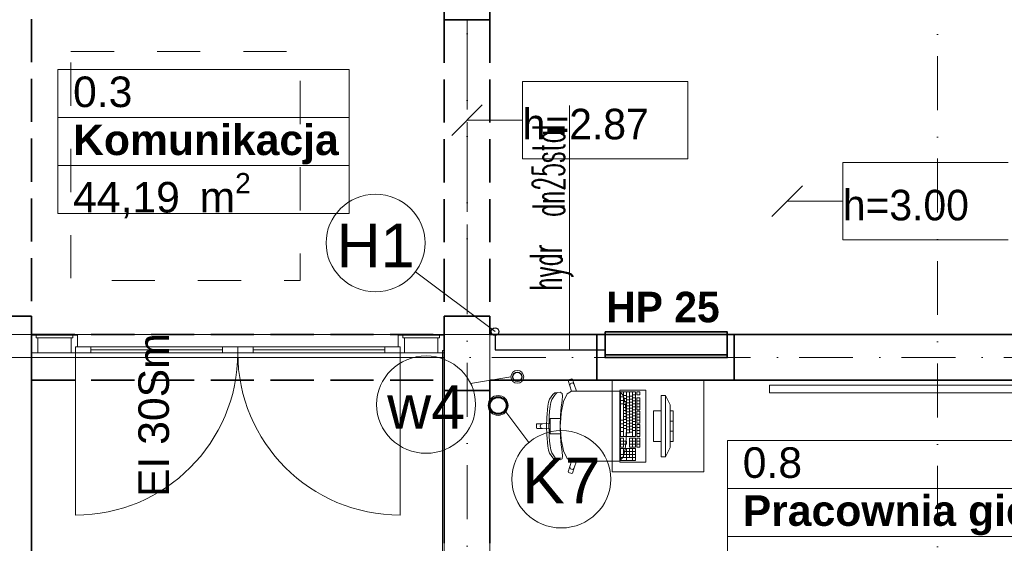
# Model space of a CAD drawing. Header units: millimetres. Extents: x -34676 to 172266, y 39940 to 476087.
# Tile 108 of 256: x 34911 to 41355, y 280826 to 284253. Entities that reach past the tile are written whole.
import ezdxf
from ezdxf.lldxf.tags import DXFTag

# ---------------------------------------------------------------- set-up
doc = ezdxf.new("R2010")
doc.units = ezdxf.units.MM
doc.header["$MEASUREMENT"] = 0
for name, pattern in [('Krawędzie ukryte', [3.912222, 2.822222, -1.09]), ('Kropki i Kreski', [6.702778, 3.527778, -1.763889, 0, -1.411111]), ('Przerywana', [5.644444, 2.822222, -2.822222])]:
    doc.linetypes.add(name, pattern=pattern)
doc.layers.add('#ks', color=34, linetype='Continuous', lineweight=30)
doc.layers.add('#woda', color=4, linetype='Continuous', lineweight=18)
for name, color, linetype in [('#p.po¿', 150, 'W-HYDRANTY'), ('#podkład', 252, 'Continuous'), ('- strefy pomieszczeń', 7, 'Continuous'), ('2D - Ogólne', 7, 'Continuous'), ('Drzwi Archicad', 7, 'Continuous'), ('IS_Text_Pion_Wodociag', 7, 'Continuous'), ('Konstrukcja - Belki', 7, 'Continuous'), ('Konstrukcja - Siatka mod', 7, 'Continuous'), ('Konstrukcja - Stropy', 7, 'Continuous'), ('Konstrukcja - Ściany działowe', 7, 'Continuous'), ('Konstrukcja - Ściany nośne wew..P', 7, 'Continuous'), ('Opisy - Etykiety', 7, 'Continuous'), ('Opisy - Tekst', 7, 'Continuous'), ('Wnętrze - Umeblowanie', 7, 'Continuous'), ('Znaczniki drzwi Archicada', 7, 'Continuous')]:
    doc.layers.add(name, color=color, linetype=linetype)
doc.layers.add('IS_Opisy_działek_Wodociag', color=7, linetype='SOLID', true_color=0x000000)
doc.styles.add('ISO', font='isocp.shx', dxfattribs={"height": 10})
doc.styles.add('ROMANS', font='romans', dxfattribs={"width": 0.6})
doc.styles.get("Standard").update_dxf_attribs({"font": 'arial.ttf'})
doc.styles.add('STYL_AUTOMATYCZNY_1', font='arial.ttf')
doc.styles.add('STYL_AUTOMATYCZNY_2', font='arial.ttf')
doc.styles.add('STYL_AUTOMATYCZNY_5', font='arial.ttf')
doc.styles.add('STYL_AUTOMATYCZNY_9', font='txt')
tags = doc.linetypes.add('SOLID', pattern=[10, 10, 0]).pattern_tags.tags
tags[6:7] = [DXFTag(74, 4), DXFTag(75, 0), DXFTag(340, '0'), DXFTag(46, 0.0), DXFTag(50, 0.0), DXFTag(44, 0.0), DXFTag(45, 0.0)]
tags[4:5] = [DXFTag(74, 4), DXFTag(75, 0), DXFTag(340, '0'), DXFTag(46, 0.0), DXFTag(50, 0.0), DXFTag(44, 0.0), DXFTag(45, 0.0)]
doc.linetypes.add('W-HYDRANTY', pattern='A,3,-0.5,["hyd",ISO,S=0.04,R=0,X=-0.45,Y=-0.125],-0.5', length=4)

# ---------------------------------------------------------------- blocks, each defined once
blk = doc.blocks.new('UHYGFFFF')
at = {"layer": '- strefy pomieszczeń', "color": 252, "linetype": 'Continuous', "lineweight": 13, "ltscale": 100}
for p, q in [((34769.1, 390066.5), (36676.3, 390066.5)), ((34769.1, 389752.2), (34769.1, 390066.5)), ((36676.3, 390066.5), (36676.3, 389752.2)), ((36676.3, 389752.2), (34769.1, 389752.2)), ((34769.1, 389752.2), (36676.3, 389752.2)), ((34769.1, 389437.9), (34769.1, 389752.2)), ((36676.3, 389752.2), (36676.3, 389437.9)), ((36676.3, 389437.9), (34769.1, 389437.9)), ((34769.1, 389437.9), (36676.3, 389437.9)), ((34769.1, 389123.6), (34769.1, 389437.9)), ((36676.3, 389437.9), (36676.3, 389123.6)), ((36676.3, 389123.6), (34769.1, 389123.6)), ((39152.3, 387639.8), (42782.3, 387639.8)), ((39152.3, 387325.5), (39152.3, 387639.8)), ((42782.3, 387325.5), (39152.3, 387325.5)), ((39152.3, 387325.5), (42782.3, 387325.5)), ((39152.3, 387011.2), (39152.3, 387325.5)), ((42782.3, 387011.2), (39152.3, 387011.2)), ((39152.3, 387011.2), (42782.3, 387011.2)), ((39152.3, 386696.9), (39152.3, 387011.2))]:
    blk.add_line(p, q, dxfattribs=at)
at = {"color": 252, "linetype": 'Continuous', "lineweight": 35, "ltscale": 100, "flags": 128}
for points in [[(39196.5, 388332.6), (38296.5, 388332.6)], [(38296.5, 388032.6), (39196.5, 388032.6)], [(37297.6, 387965.9), (37297.6, 386965.9)], [(37597.6, 386965.9), (37597.6, 387965.9)]]:
    blk.add_lwpolyline(points, dxfattribs=at)
blk.add_lwpolyline([(38351.3, 388348.9), (38351.3, 388198.9), (39151.3, 388198.9), (39151.3, 388348.9)], close=True, dxfattribs=at)
at = {"layer": '2D - Ogólne', "color": 252, "linetype": 'Przerywana', "lineweight": 13, "ltscale": 100, "flags": 128}
blk.add_lwpolyline([(34855.1, 390185), (36355.1, 390185), (36355.1, 388685), (34855.1, 388685)], close=True, dxfattribs=at)
at = {"layer": 'Drzwi Archicad', "color": 252, "linetype": 'Continuous', "lineweight": 35, "ltscale": 100}
for p, q in [((34597.4, 388327.6), (34597.4, 388332.6)), ((34597.4, 388212.6), (34597.4, 388327.6)), ((34597.4, 388212.6), (34597.4, 388327.6)), ((37297.4, 388327.6), (37297.4, 388332.6)), ((37297.4, 388212.6), (37297.4, 388327.6)), ((37297.4, 388212.6), (37297.4, 388327.6)), ((34597.4, 388032.6), (34597.4, 388212.6)), ((37297.4, 388032.6), (37297.4, 388212.6))]:
    blk.add_line(p, q, dxfattribs=at)
at = {"layer": 'Drzwi Archicad', "color": 252, "linetype": 'Continuous', "lineweight": 13, "ltscale": 100}
for p, q in [((34597.4, 388327.6), (34627.4, 388327.6)), ((34597.4, 388212.6), (34597.4, 388327.6)), ((34627.4, 388327.6), (34627.4, 388309.6)), ((34627.4, 388309.6), (34637.4, 388309.6)), ((34637.4, 388309.6), (34637.4, 388212.6)), ((34637.4, 388309.6), (34857.4, 388309.6)), ((34857.4, 388212.6), (34857.4, 388309.6)), ((34857.4, 388309.6), (34867.4, 388309.6)), ((34867.4, 388309.6), (34867.4, 388327.6)), ((34867.4, 388327.6), (34897.4, 388327.6)), ((34897.4, 388327.6), (34897.4, 388252.6)), ((36997.4, 388252.6), (36997.4, 388327.6)), ((36997.4, 388327.6), (37027.4, 388327.6)), ((37027.4, 388327.6), (37027.4, 388309.6)), ((37027.4, 388309.6), (37037.4, 388309.6)), ((37037.4, 388309.6), (37037.4, 388212.6)), ((37257.4, 388309.6), (37037.4, 388309.6)), ((37257.4, 388212.6), (37257.4, 388309.6)), ((37257.4, 388309.6), (37267.4, 388309.6)), ((37267.4, 388309.6), (37267.4, 388327.6)), ((37267.4, 388327.6), (37297.4, 388327.6)), ((37297.4, 388327.6), (37297.4, 388212.6)), ((34897.4, 388252.6), (34885.4, 388252.6)), ((34885.4, 388252.6), (34885.4, 388212.6)), ((34885.4, 388252.6), (34985.4, 388252.6)), ((34885.4, 388212.6), (34885.4, 388252.6)), ((34985.4, 388252.6), (34985.4, 388212.6)), ((35847.4, 388232.6), (34985.4, 388232.6)), ((35847.4, 388212.6), (35847.4, 388252.6)), ((35847.4, 388252.6), (35947.4, 388252.6)), ((36047.4, 388252.6), (35947.4, 388252.6)), ((35947.4, 388252.6), (35947.4, 388212.6)), ((35947.4, 388252.6), (35947.4, 388212.6)), ((36047.4, 388212.6), (36047.4, 388252.6)), ((36047.4, 388232.6), (36909.4, 388232.6)), ((37009.4, 388252.6), (36909.4, 388252.6)), ((36909.4, 388252.6), (36909.4, 388212.6)), ((37009.4, 388252.6), (36997.4, 388252.6)), ((37009.4, 388212.6), (37009.4, 388252.6)), ((37009.4, 388212.6), (37009.4, 388252.6)), ((34637.4, 388212.6), (34597.4, 388212.6)), ((34857.4, 388212.6), (34637.4, 388212.6)), ((34885.4, 388212.6), (34857.4, 388212.6)), ((34885.4, 388212.6), (34885.4, 387150.6)), ((34985.4, 388212.6), (34885.4, 388212.6)), ((35947.4, 388212.6), (35847.4, 388212.6)), ((35947.4, 388212.6), (36047.4, 388212.6)), ((36909.4, 388212.6), (37009.4, 388212.6)), ((37009.4, 388212.6), (37009.4, 387150.6)), ((37037.4, 388212.6), (37009.4, 388212.6)), ((37257.4, 388212.6), (37037.4, 388212.6)), ((37297.4, 388212.6), (37257.4, 388212.6))]:
    blk.add_line(p, q, dxfattribs=at)
at = {"layer": 'Drzwi Archicad', "color": 252, "linetype": 'Continuous', "lineweight": 13, "ltscale": 100, "flags": 128}
for points in [[(34867.4, 388327.6), (34627.4, 388327.6), (34627.4, 388309.6), (34867.4, 388309.6)], [(34857.4, 388309.6), (34637.4, 388309.6), (34637.4, 388212.6), (34857.4, 388212.6)], [(37027.4, 388327.6), (37267.4, 388327.6), (37267.4, 388309.6), (37027.4, 388309.6)], [(37257.4, 388212.6), (37037.4, 388212.6), (37037.4, 388309.6), (37257.4, 388309.6)], [(35847.4, 388232.6), (34985.4, 388232.6), (34985.4, 388252.6), (35847.4, 388252.6)], [(35847.4, 388212.6), (34985.4, 388212.6), (34985.4, 388232.6), (35847.4, 388232.6)], [(36047.4, 388232.6), (36909.4, 388232.6), (36909.4, 388252.6), (36047.4, 388252.6)], [(36047.4, 388212.6), (36909.4, 388212.6), (36909.4, 388232.6), (36047.4, 388232.6)]]:
    blk.add_lwpolyline(points, close=True, dxfattribs=at)
at = {"layer": 'Drzwi Archicad', "color": 252, "linetype": 'Continuous', "lineweight": 13, "ltscale": 100}
for centre, start, end in [((34885.4, 388212.6), 270, 0), ((37009.4, 388212.6), 180, 270)]:
    blk.add_arc(centre, 1062, start, end, dxfattribs=at)
at = {"layer": 'Konstrukcja - Belki', "color": 252, "linetype": 'Krawędzie ukryte', "lineweight": 35, "ltscale": 100}
for p, q in [((34597.6, 390396.9), (34597.6, 388452.5)), ((37297.6, 390392.6), (37297.6, 388452.5)), ((37297.6, 390392.6), (37597.6, 390392.6)), ((37597.6, 390392.6), (37597.6, 388452.5)), ((34297.6, 388452.5), (34597.6, 388452.5)), ((37297.6, 388452.5), (37597.6, 388452.5)), ((34597.4, 388332.6), (37297.4, 388332.6)), ((34597.4, 388032.6), (34597.4, 388332.6)), ((37297.4, 388032.6), (37297.4, 388332.6)), ((34597.4, 388032.6), (37297.4, 388032.6))]:
    blk.add_line(p, q, dxfattribs=at)
at = {"layer": 'Konstrukcja - Belki', "color": 252, "linetype": 'Kropki i Kreski', "lineweight": 13, "ltscale": 100}
for p, q in [((37447.6, 390392.6), (37447.6, 388452.5)), ((34597.4, 388182.6), (37297.4, 388182.6))]:
    blk.add_line(p, q, dxfattribs=at)
at = {"layer": 'Konstrukcja - Siatka mod', "color": 252, "linetype": 'Kropki i Kreski', "lineweight": 13, "ltscale": 100}
for p, q in [((37447.6, 398873.3), (37447.6, 381903.8)), ((40527.6, 398868.6), (40527.6, 381903.8)), ((20180, 388182.6), (49624.6, 388182.6))]:
    blk.add_line(p, q, dxfattribs=at)
at = {"layer": 'Konstrukcja - Stropy', "color": 252, "linetype": 'Continuous', "lineweight": 13, "ltscale": 100, "flags": 128}
for points in [[(49317.6, 395762.6), (22777.6, 395762.6), (22777.6, 393161.4), (22777.6, 390344), (22777.6, 388030.6), (22777.6, 383282.6), (34297.6, 383282.6), (34297.6, 388332.6), (37597.6, 388332.6), (37597.6, 383282.6), (49317.6, 383282.6)], [(34597.6, 386734.6), (35897.6, 386734.6), (35897.6, 386635.8), (37297.6, 386635.8), (37297.6, 388332.6), (34597.6, 388332.6)]]:
    blk.add_lwpolyline(points, close=True, dxfattribs=at)
at = {"layer": 'Konstrukcja - Ściany działowe', "color": 252, "linetype": 'Continuous', "lineweight": 20, "ltscale": 100, "flags": 128}
for points in [[(37288, 388227.2), (37286.3, 388032.7), (37288, 386713.2)], [(37298, 388227.1), (37288, 388227.2)], [(37298, 388227.1), (37296.3, 388032.6), (37298, 386713.2)]]:
    blk.add_lwpolyline(points, dxfattribs=at)
at = {"layer": 'Konstrukcja - Ściany nośne wew..P', "color": 252, "linetype": 'Continuous', "lineweight": 35, "ltscale": 100}
for p, q in [((34597.4, 388327.6), (34597.4, 388332.6)), ((34597.4, 388212.6), (34597.4, 388327.6)), ((37297.4, 388327.6), (37297.4, 388332.6)), ((37297.4, 388212.6), (37297.4, 388327.6)), ((38296.5, 388332.6), (38296.5, 388032.6)), ((39196.5, 388332.6), (39196.5, 388032.6)), ((34597.4, 388032.6), (34597.4, 388212.6)), ((37297.4, 388032.6), (37297.4, 388212.6)), ((37297.6, 387965.9), (37597.6, 387965.9))]:
    blk.add_line(p, q, dxfattribs=at)
at = {"layer": 'Konstrukcja - Ściany nośne wew..P', "color": 252, "linetype": 'Continuous', "lineweight": 35, "ltscale": 100, "flags": 128}
for points in [[(37297.6, 390512.6), (37297.6, 390392.6)], [(37597.6, 390392.6), (37597.6, 390512.6)], [(37297.6, 390392.6), (37597.6, 390392.6)], [(34597.6, 388452.5), (34297.6, 388452.5)], [(34597.6, 388332.6), (34597.6, 388452.5)], [(37297.6, 388452.5), (37297.6, 388332.6)], [(37597.6, 388452.5), (37297.6, 388452.5)], [(37597.6, 388332.6), (37597.6, 388452.5)], [(37297.6, 388332.6), (37297.4, 388332.6)], [(38296.5, 388332.6), (37597.6, 388332.6)], [(41497.6, 388332.6), (39196.5, 388332.6)], [(34597.6, 382932.5), (34597.6, 388032.6)], [(37297.4, 388032.6), (37297.6, 388032.6)], [(37297.6, 388032.6), (37297.6, 387965.9)], [(37597.6, 388032.6), (38296.5, 388032.6)], [(37597.6, 387965.9), (37597.6, 388032.6)], [(39196.5, 388032.6), (41497.6, 388032.6)]]:
    blk.add_lwpolyline(points, dxfattribs=at)
at = {"layer": 'Opisy - Etykiety', "color": 252, "linetype": 'Continuous', "lineweight": 13, "ltscale": 100}
for p, q in [((38893.5, 389988.4), (37811.7, 389988.4)), ((37811.7, 389988.4), (37811.7, 389482.5)), ((38893.5, 389482.5), (38893.5, 389988.4)), ((37547.6, 389835.4), (37347.6, 389635.4)), ((37447.6, 389735.4), (37811.7, 389735.4)), ((37811.7, 389482.5), (38893.5, 389482.5)), ((40989, 389458.3), (39907.2, 389458.3)), ((39907.2, 389458.3), (39907.2, 388952.3)), ((39643.1, 389305.3), (39443.1, 389105.3)), ((39543.1, 389205.3), (39907.2, 389205.3)), ((39907.2, 388952.3), (40989, 388952.3))]:
    blk.add_line(p, q, dxfattribs=at)
at = {"layer": 'Wnętrze - Umeblowanie', "color": 252, "linetype": 'Continuous', "lineweight": 13, "ltscale": 100}
for p, q in [((38134.4, 388042.6), (38111.7, 388035.2)), ((38138.2, 388040.7), (38134.4, 388042.6)), ((38149.6, 388005.3), (38138.2, 388040.7)), ((38111.7, 388035.2), (38109.8, 388031.4)), ((38109.8, 388031.4), (38121.2, 387996)), ((38122.1, 388007.5), (38120.5, 388001.8)), ((38120.5, 388001.8), (38121.2, 387996)), ((38121.2, 387996), (38130.8, 387961.8)), ((38125.7, 388012.1), (38122.1, 388007.5)), ((38130.8, 388015), (38125.7, 388012.1)), ((38136.6, 388015.7), (38130.8, 388015)), ((38142.2, 388014.1), (38136.6, 388015.7)), ((38146.8, 388010.4), (38142.2, 388014.1)), ((38149.6, 388005.3), (38146.8, 388010.4)), ((38165.3, 387961.9), (38149.6, 388005.3)), ((38008.6, 387940.2), (37988.5, 387909.2)), ((38003.3, 387907.5), (38011, 387920.7)), ((38021.8, 387950.7), (38008.6, 387940.2)), ((38011, 387920.7), (38021, 387932.4)), ((38021, 387932.4), (38027.2, 387941.4)), ((38057.9, 387954), (38021.8, 387950.7)), ((38027.2, 387941.4), (38032.4, 387947.6)), ((38032.4, 387947.6), (38035, 387951.4)), ((38069.4, 387947.3), (38057.9, 387954)), ((38072.5, 387930.1), (38069.4, 387947.3)), ((38069.9, 387901.2), (38072.5, 387930.1)), ((38103, 387944.5), (38079.2, 387894.8)), ((38130.8, 387961.8), (38103, 387944.5)), ((38131, 387961.9), (38130.8, 387961.8)), ((38131, 387961.9), (38165.3, 387961.9)), ((38374.4, 387961.9), (38165.3, 387961.9)), ((38410.5, 387961.9), (38374.4, 387961.9)), ((38441.5, 387961.9), (38410.5, 387961.9)), ((38450.1, 387957.4), (38441.5, 387961.9)), ((38471.3, 387930.6), (38450.1, 387957.4)), ((38452.4, 387957.8), (38452.4, 387664.1)), ((38549.4, 387957.8), (38452.4, 387957.8)), ((38452.4, 387923.6), (38471.8, 387923.6)), ((38472.1, 387928.4), (38471.3, 387930.6)), ((38471.8, 387957.8), (38471.8, 387664.1)), ((38471.8, 387933.4), (38491.2, 387933.4)), ((38471.8, 387913.8), (38491.2, 387913.8)), ((38482.8, 387882.5), (38472.1, 387928.4)), ((38491.2, 387957.8), (38491.2, 387664.1)), ((38491.2, 387923.6), (38510.6, 387923.6)), ((38510.6, 387957.8), (38510.6, 387688.6)), ((38510.6, 387928.5), (38530, 387928.5)), ((38530, 387957.8), (38530, 387664.1)), ((38530, 387938.3), (38549.4, 387938.3)), ((38530, 387918.7), (38549.4, 387918.7)), ((38549.4, 387664.1), (38549.4, 387957.8)), ((38559.1, 387957.8), (38559.1, 387938.3)), ((38578.5, 387957.8), (38559.1, 387957.8)), ((38559.1, 387938.3), (38578.5, 387938.3)), ((38559.1, 387918.7), (38559.1, 387840.3)), ((38578.5, 387918.7), (38559.1, 387918.7)), ((38578.5, 387938.3), (38578.5, 387957.8)), ((38578.5, 387840.3), (38578.5, 387918.7)), ((38717.6, 387932.6), (38717.6, 387532.6)), ((38747.6, 387932.6), (38717.6, 387932.6)), ((38747.6, 387532.6), (38747.6, 387932.6)), ((38747.6, 387932.6), (38777.6, 387872.6)), ((37976.5, 387863.3), (37969.5, 387790.1)), ((37981.3, 387889.2), (37976.5, 387863.3)), ((37988.5, 387909.2), (37981.3, 387889.2)), ((37988.4, 387831.2), (37992.1, 387861.2)), ((37992.1, 387861.2), (37997, 387887.1)), ((37997, 387887.1), (38003.3, 387907.5)), ((38059.4, 387804.9), (38064.1, 387855.9)), ((38079.2, 387894.8), (38063.3, 387820.4)), ((38064.1, 387855.9), (38069.9, 387901.2)), ((38452.4, 387901.5), (38471.8, 387901.5)), ((38452.4, 387879.5), (38471.8, 387879.5)), ((38471.8, 387894.2), (38491.2, 387894.2)), ((38471.8, 387874.6), (38491.2, 387874.6)), ((38471.8, 387855), (38491.2, 387855)), ((38490, 387813.7), (38482.8, 387882.5)), ((38491.2, 387904), (38510.6, 387904)), ((38491.2, 387884.4), (38510.6, 387884.4)), ((38491.2, 387864.8), (38510.6, 387864.8)), ((38491.2, 387845.2), (38510.6, 387845.2)), ((38510.6, 387908.9), (38530, 387908.9)), ((38510.6, 387889.3), (38530, 387889.3)), ((38510.6, 387869.7), (38530, 387869.7)), ((38510.6, 387850.1), (38530, 387850.1)), ((38530, 387899.1), (38549.4, 387899.1)), ((38530, 387879.5), (38549.4, 387879.5)), ((38530, 387859.9), (38549.4, 387859.9)), ((38559.1, 387899.1), (38578.5, 387899.1)), ((38559.1, 387879.5), (38578.5, 387879.5)), ((38559.1, 387859.9), (38578.5, 387859.9)), ((38777.6, 387872.6), (38777.6, 387592.6)), ((37969.5, 387790.1), (37967.3, 387732.6)), ((37984.4, 387765.4), (37985.9, 387798.7)), ((37985.9, 387798.7), (37988.4, 387831.2)), ((38022.2, 387782.9), (37992.3, 387782.9)), ((37992.3, 387782.9), (37992.3, 387749.5)), ((38060.9, 387782.9), (38022.2, 387782.9)), ((38057.1, 387732.6), (38059.4, 387804.9)), ((38060.9, 387782.9), (38057.7, 387732.6)), ((38063.3, 387820.4), (38060.9, 387782.9)), ((38471.8, 387835.4), (38491.2, 387835.4)), ((38471.8, 387815.9), (38491.2, 387815.9)), ((38471.8, 387796.3), (38491.2, 387796.3)), ((38490.1, 387812.7), (38490, 387813.7)), ((38492.6, 387732.6), (38490.1, 387812.7)), ((38491.2, 387825.7), (38510.6, 387825.7)), ((38491.2, 387806.1), (38510.6, 387806.1)), ((38491.2, 387786.5), (38510.6, 387786.5)), ((38510.6, 387830.5), (38530, 387830.5)), ((38510.6, 387811), (38530, 387811)), ((38510.6, 387791.4), (38530, 387791.4)), ((38530, 387840.3), (38549.4, 387840.3)), ((38530, 387820.8), (38549.4, 387820.8)), ((38530, 387801.2), (38549.4, 387801.2)), ((38530, 387781.6), (38549.4, 387781.6)), ((38559.1, 387840.3), (38578.5, 387840.3)), ((38559.1, 387830.5), (38559.1, 387752.2)), ((38578.5, 387830.5), (38559.1, 387830.5)), ((38559.1, 387811), (38578.5, 387811)), ((38559.1, 387791.4), (38578.5, 387791.4)), ((38578.5, 387752.2), (38578.5, 387830.5)), ((38667.6, 387832.6), (38667.6, 387632.6)), ((38717.6, 387832.6), (38667.6, 387832.6)), ((38717.6, 387632.6), (38717.6, 387832.6)), ((38777.6, 387832.6), (38777.6, 387632.6)), ((38797.6, 387832.6), (38777.6, 387832.6)), ((38797.6, 387632.6), (38797.6, 387832.6)), ((37905.6, 387747.7), (37902.6, 387744.7)), ((37902.6, 387744.7), (37902.6, 387732.6)), ((37902.6, 387720.6), (37902.6, 387732.6)), ((37905.6, 387717.5), (37902.6, 387720.6)), ((37942.4, 387747.7), (37905.6, 387747.7)), ((37942.4, 387717.5), (37905.6, 387717.5)), ((37928.6, 387738.4), (37927.5, 387732.6)), ((37928.6, 387726.9), (37927.5, 387732.6)), ((37931.9, 387743.3), (37928.6, 387738.4)), ((37931.9, 387722), (37928.6, 387726.9)), ((37936.7, 387746.6), (37931.9, 387743.3)), ((37936.7, 387718.7), (37931.9, 387722)), ((37942.4, 387747.7), (37936.7, 387746.6)), ((37942.4, 387717.5), (37936.7, 387718.7)), ((37992.3, 387749.5), (37942.4, 387747.7)), ((37992.3, 387715.7), (37942.4, 387717.5)), ((37969.5, 387675.1), (37967.3, 387732.6)), ((37983.9, 387732.6), (37984.4, 387765.4)), ((37983.9, 387732.6), (37984.4, 387699.9)), ((37992.3, 387749.5), (37992.3, 387732.6)), ((37992.3, 387715.7), (37992.3, 387732.6)), ((38057.1, 387732.6), (38059.4, 387660.3)), ((38060.9, 387682.3), (38057.7, 387732.6)), ((38452.4, 387771.8), (38471.8, 387771.8)), ((38452.4, 387747.3), (38471.8, 387747.3)), ((38452.4, 387722.8), (38471.8, 387722.8)), ((38471.8, 387776.7), (38491.2, 387776.7)), ((38471.8, 387757.1), (38491.2, 387757.1)), ((38471.8, 387737.5), (38491.2, 387737.5)), ((38471.8, 387717.9), (38491.2, 387717.9)), ((38492.6, 387732.6), (38490.1, 387652.6)), ((38491.2, 387766.9), (38510.6, 387766.9)), ((38491.2, 387747.3), (38510.6, 387747.3)), ((38491.2, 387727.7), (38510.6, 387727.7)), ((38510.6, 387771.8), (38530, 387771.8)), ((38510.6, 387752.2), (38530, 387752.2)), ((38510.6, 387732.6), (38530, 387732.6)), ((38530, 387762), (38549.4, 387762)), ((38530, 387742.4), (38549.4, 387742.4)), ((38530, 387722.8), (38549.4, 387722.8)), ((38559.1, 387771.8), (38578.5, 387771.8)), ((38559.1, 387752.2), (38578.5, 387752.2)), ((38559.1, 387742.4), (38559.1, 387664.1)), ((38578.5, 387742.4), (38559.1, 387742.4)), ((38559.1, 387722.8), (38578.5, 387722.8)), ((38578.5, 387664.1), (38578.5, 387742.4)), ((38777.6, 387766), (38797.6, 387766)), ((37976.5, 387601.9), (37969.5, 387675.1)), ((37984.4, 387699.9), (37985.9, 387666.5)), ((37985.9, 387666.5), (37988.4, 387634.1)), ((37992.3, 387682.3), (37992.3, 387715.7)), ((38022.2, 387682.3), (37992.3, 387682.3)), ((38060.9, 387682.3), (38022.2, 387682.3)), ((38059.4, 387660.3), (38064.1, 387609.4)), ((38063.3, 387644.9), (38060.9, 387682.3)), ((38452.4, 387698.4), (38471.8, 387698.4)), ((38452.4, 387664.1), (38549.4, 387664.1)), ((38452.4, 387654.3), (38452.4, 387595.5)), ((38471.8, 387654.3), (38452.4, 387654.3)), ((38471.8, 387634.7), (38471.8, 387654.3)), ((38490, 387651.5), (38482.8, 387582.8)), ((38490.1, 387652.6), (38490, 387651.5)), ((38491.2, 387708.2), (38510.6, 387708.2)), ((38491.2, 387688.6), (38510.6, 387688.6)), ((38510.6, 387713), (38530, 387713)), ((38510.6, 387693.5), (38530, 387693.5)), ((38510.6, 387654.3), (38510.6, 387595.5)), ((38549.4, 387654.3), (38510.6, 387654.3)), ((38530, 387703.3), (38549.4, 387703.3)), ((38530, 387654.3), (38530, 387595.5)), ((38549.4, 387595.5), (38549.4, 387654.3)), ((38559.1, 387703.3), (38578.5, 387703.3)), ((38559.1, 387683.7), (38578.5, 387683.7)), ((38559.1, 387664.1), (38578.5, 387664.1)), ((38559.1, 387654.3), (38559.1, 387595.5)), ((38578.5, 387654.3), (38559.1, 387654.3)), ((38578.5, 387595.5), (38578.5, 387654.3)), ((38777.6, 387699.3), (38797.6, 387699.3)), ((37981.3, 387576), (37976.5, 387601.9)), ((37988.4, 387634.1), (37992.1, 387604.1)), ((37992.1, 387604.1), (37997, 387578.2)), ((38079.2, 387570.5), (38063.3, 387644.9)), ((38064.1, 387609.4), (38069.9, 387564.1)), ((38452.4, 387634.7), (38471.8, 387634.7)), ((38452.4, 387615.1), (38471.8, 387615.1)), ((38452.4, 387595.5), (38471.8, 387595.5)), ((38491.2, 387634.7), (38471.8, 387634.7)), ((38471.8, 387634.7), (38471.8, 387615.1)), ((38471.8, 387595.5), (38471.8, 387615.1)), ((38471.8, 387615.1), (38491.2, 387615.1)), ((38491.2, 387615.1), (38491.2, 387634.7)), ((38510.6, 387634.7), (38549.4, 387634.7)), ((38510.6, 387615.1), (38549.4, 387615.1)), ((38510.6, 387595.5), (38549.4, 387595.5)), ((38559.1, 387634.7), (38578.5, 387634.7)), ((38559.1, 387615.1), (38578.5, 387615.1)), ((38559.1, 387595.5), (38578.5, 387595.5)), ((38667.6, 387632.6), (38717.6, 387632.6)), ((38747.6, 387532.6), (38777.6, 387592.6)), ((38777.6, 387632.6), (38797.6, 387632.6)), ((37988.5, 387556.1), (37981.3, 387576)), ((38008.6, 387525.1), (37988.5, 387556.1)), ((37997, 387578.2), (38003.3, 387557.8)), ((38003.3, 387557.8), (38011, 387544.6)), ((38021.8, 387514.5), (38008.6, 387525.1)), ((38011, 387544.6), (38021, 387532.9)), ((38021, 387532.9), (38027.2, 387523.9)), ((38027.2, 387523.9), (38032.4, 387517.6)), ((38072.5, 387535.2), (38069.4, 387518)), ((38069.9, 387564.1), (38072.5, 387535.2)), ((38103, 387520.8), (38079.2, 387570.5)), ((38471.3, 387534.7), (38450.1, 387507.9)), ((38452.4, 387585.8), (38452.4, 387507.4)), ((38549.4, 387585.8), (38452.4, 387585.8)), ((38452.4, 387546.6), (38549.4, 387546.6)), ((38452.4, 387527), (38549.4, 387527)), ((38472.1, 387536.8), (38471.3, 387534.7)), ((38471.8, 387585.8), (38471.8, 387527)), ((38471.8, 387566.2), (38549.4, 387566.2)), ((38482.8, 387582.8), (38472.1, 387536.8)), ((38491.2, 387585.8), (38491.2, 387507.4)), ((38510.6, 387585.8), (38510.6, 387527)), ((38530, 387585.8), (38530, 387507.4)), ((38549.4, 387507.4), (38549.4, 387585.8)), ((38717.6, 387532.6), (38747.6, 387532.6)), ((38057.9, 387511.2), (38021.8, 387514.5)), ((38032.4, 387517.6), (38035, 387513.9)), ((38069.4, 387518), (38057.9, 387511.2)), ((38130.8, 387503.5), (38103, 387520.8)), ((38109.8, 387433.9), (38121.2, 387469.3)), ((38120.5, 387463.5), (38121.2, 387469.3)), ((38122.1, 387457.8), (38120.5, 387463.5)), ((38121.2, 387469.3), (38130.8, 387503.5)), ((38131, 387503.4), (38130.8, 387503.5)), ((38131, 387503.4), (38165.3, 387503.4)), ((38149.6, 387460), (38138.2, 387424.6)), ((38149.6, 387460), (38146.8, 387454.8)), ((38165.3, 387503.4), (38149.6, 387460)), ((38374.4, 387503.4), (38165.3, 387503.4)), ((38410.5, 387503.4), (38374.4, 387503.4)), ((38441.5, 387503.4), (38410.5, 387503.4)), ((38450.1, 387507.9), (38441.5, 387503.4)), ((38452.4, 387507.4), (38549.4, 387507.4)), ((38111.7, 387430.1), (38109.8, 387433.9)), ((38134.4, 387422.6), (38111.7, 387430.1)), ((38125.7, 387453.2), (38122.1, 387457.8)), ((38130.8, 387450.3), (38125.7, 387453.2)), ((38136.6, 387449.6), (38130.8, 387450.3)), ((38138.2, 387424.6), (38134.4, 387422.6)), ((38142.2, 387451.2), (38136.6, 387449.6)), ((38146.8, 387454.8), (38142.2, 387451.2))]:
    blk.add_line(p, q, dxfattribs=at)
at = {"layer": 'Wnętrze - Umeblowanie', "color": 252, "linetype": 'Continuous', "lineweight": 13, "ltscale": 100, "flags": 128}
for points in [[(38997.6, 388032.6), (38997.6, 387432.6), (38397.6, 387432.6), (38397.6, 388032.6)], [(39427.2, 388000.5), (41427.2, 388000.5), (41427.2, 387950.5), (39427.2, 387950.5)], [(38617.6, 387967.6), (38447.6, 387967.6), (38447.6, 387497.6), (38617.6, 387497.6)]]:
    blk.add_lwpolyline(points, close=True, dxfattribs=at)
at = {"layer": '- strefy pomieszczeń', "color": 252, "linetype": 'Continuous', "lineweight": 13, "char_height": 200, "attachment_point": 1}
for s, insert, style in [('\\A1;{\\pql;\\pt0,100;\\fArial|b0|i0|c238|p0;\\W1.000000;0.3\\fArial|b0|i0|c238|p0;\\W1.000000;\\A1{\\H.66x;\\S^  ;}\\fArial|b0|i0|c238|p0;\\W1.000000;\\fArial|b0|i0|c238|p0;\\W1.000000;\\A1{\\H.66x;\\S^  ;}}', (34869.1, 390020.7), 'STYL_AUTOMATYCZNY_1'), ('\\A1;{\\pql;\\pt0,100;\\fArial|b1|i0|c238|p0;\\W1.000000;Komunikacja\\fArial|b1|i0|c238|p0;\\W1.000000;\\A1{\\H.66x;\\S^  ;}\\fArial|b1|i0|c238|p0;\\W1.000000;\\fArial|b1|i0|c238|p0;\\W1.000000;\\A1{\\H.66x;\\S^  ;}}', (34869.1, 389706.5), 'STYL_AUTOMATYCZNY_2'), ('\\A1;{\\pql;\\pt0,100;\\fArial|b0|i0|c238|p0;\\W1.000000;44,19\\fArial|b0|i0|c238|p0;\\W1.000000;\\A1{\\H.66x;\\S^  ;}\\fArial|b0|i0|c238|p0;\\W1.000000; m\\fArial|b0|i0|c238|p0;\\W1.000000;\\A1{\\H.66x;\\S2^  ;}}', (34869.1, 389389.3), 'STYL_AUTOMATYCZNY_1'), ('\\A1;{\\pql;\\pt0,100;\\fArial|b0|i0|c238|p0;\\W1.000000;0.8\\fArial|b0|i0|c238|p0;\\W1.000000;\\A1{\\H.66x;\\S^  ;}\\fArial|b0|i0|c238|p0;\\W1.000000;\\fArial|b0|i0|c238|p0;\\W1.000000;\\A1{\\H.66x;\\S^  ;}}', (39252.3, 387594.1), 'STYL_AUTOMATYCZNY_1'), ('\\A1;{\\pql;\\pt0,100;\\fArial|b1|i0|c238|p0;\\W1.000000;Pracownia gier i symulacji\\fArial|b1|i0|c238|p0;\\W1.000000;\\A1{\\H.66x;\\S^  ;}\\fArial|b1|i0|c238|p0;\\W1.000000;\\fArial|b1|i0|c238|p0;\\W1.000000;\\A1{\\H.66x;\\S^  ;}}', (39252.3, 387279.8), 'STYL_AUTOMATYCZNY_2')]:
    blk.add_mtext(s, dxfattribs=dict(at, insert=insert, style=style))
at = {"layer": 'Opisy - Etykiety', "color": 252, "linetype": 'Continuous', "lineweight": 13, "char_height": 200.007, "attachment_point": 4, "style": 'STYL_AUTOMATYCZNY_5'}
for s, insert in [('\\A1;{\\pql;\\fGeneva|b0|i0|c0|p0;\\W1.000000;h=\\fGeneva CE|b0|i0|c0|p0;\\H0.999967x;\\W1.000000;2.87}', (37811.7, 389708.2)), ('\\A1;{\\pql;\\fGeneva|b0|i0|c0|p0;\\W1.000000;h=\\fGeneva CE|b0|i0|c0|p0;\\H0.999967x;\\W1.000000;3.00}', (39907.2, 389178.1))]:
    blk.add_mtext(s, dxfattribs=dict(at, insert=insert))
at = {"layer": 'Opisy - Tekst', "color": 252, "linetype": 'Continuous', "lineweight": 35, "insert": (38358.2, 388612.2), "char_height": 200, "attachment_point": 1, "style": 'STYL_AUTOMATYCZNY_9'}
blk.add_mtext('\\A1;{\\pql;\\fGeneva CE|b1|i0|c0|p0;\\W1.000000;HP 25}', dxfattribs=at)
at = {"layer": 'Znaczniki drzwi Archicada', "color": 252, "linetype": 'Continuous', "lineweight": 13, "insert": (35499.5, 387269), "char_height": 200, "attachment_point": 7, "rotation": 90, "style": 'STYL_AUTOMATYCZNY_1'}
blk.add_mtext('\\A1;{\\pql;\\pt0;\\fArial|b0|i0|c238|p0;\\W1.000000;EI 30Sm\\fArial|b0|i0|c238|p0;\\W1.000000;\\fArial|b0|i0|c238|p0;\\H0.666667x;\\W1.000000;\\fArial|b0|i0|c238|p0;\\H1.500000x;\\W1.000000;}', dxfattribs=at)

msp = doc.modelspace()

# ---------------------------------------------------------------- linework, layer by layer
at = {"layer": '#ks', "color": 1, "lineweight": 35}
msp.add_lwpolyline([(38742.2, 282191.5), (39542.2, 282191.5), (39542.2, 282041.5), (38742.2, 282041.5)], close=True, dxfattribs=at)
at = {"layer": '#ks', "color": 34, "lineweight": 0}
msp.add_circle((38042.2, 281728.3), 65, dxfattribs=at)
msp.add_circle((38042.2, 281728.3), 65, dxfattribs=at)
msp.add_circle((38042.2, 281728.3), 65, dxfattribs=at)
msp.add_circle((38042.2, 281728.3), 65, dxfattribs=at)
at = {"layer": '#ks', "color": 34, "lineweight": 40}
msp.add_circle((38042.2, 281728.3), 55, dxfattribs=at)
msp.add_circle((38042.2, 281728.3), 55, dxfattribs=at)
msp.add_circle((38042.2, 281728.3), 55, dxfattribs=at)
msp.add_circle((38042.2, 281728.3), 55, dxfattribs=at)
at = {"layer": '#p.po¿', "lineweight": 30, "ltscale": 250}
msp.add_line((38022.4, 282186.3), (38022.4, 282092.7), dxfattribs=at)
at = {"layer": '#p.po¿', "lineweight": 30, "ltscale": 150}
msp.add_line((38022.4, 282092.7), (38742.2, 282092.7), dxfattribs=at)
at = {"layer": '#p.po¿', "lineweight": 30, "ltscale": 200}
msp.add_circle((38022.4, 282211.3), 25, dxfattribs=at)
at = {"layer": '#woda', "color": 4, "lineweight": 5}
msp.add_circle((38167.7, 281915.5), 42, dxfattribs=at)
at = {"layer": '#woda', "color": 4, "lineweight": 30}
msp.add_circle((38167.7, 281915.5), 30, dxfattribs=at)
at = {"layer": 'IS_Opisy_działek_Wodociag', "color": 7, "lineweight": 13, "ltscale": 10}
msp.add_line((38508.9, 283692), (38508.9, 282092.7), dxfattribs=at)
at = {"layer": 'IS_Text_Pion_Wodociag', "color": 7, "linetype": 'SOLID', "lineweight": 18, "ltscale": 10}
for p, q in [((38022.4, 282211.3), (37500.9, 282602.3)), ((38125.7, 281915.5), (37862.1, 281872.8)), ((38243.4, 281486), (38092.6, 281687.3))]:
    msp.add_line(p, q, dxfattribs=at)
for centre in [(37240.1, 282791.4), (37570.5, 281733.8), (38455.6, 281245.3)]:
    msp.add_ellipse(centre, major_axis=(324, 0), ratio=0.983333, dxfattribs=at)

# ---------------------------------------------------------------- block references
at = {"layer": '#podkład'}
msp.add_blockref('UHYGFFFF', (390.9, -106139.9), dxfattribs=at)

# ---------------------------------------------------------------- texts
at = {"layer": 'IS_Opisy_działek_Wodociag', "color": 7, "lineweight": 13, "ltscale": 10, "style": 'ROMANS', "width": 0.5}
for s, p in [('dn25stal', (38477.2, 282962.5)), ('hydr', (38459.9, 282480.8))]:
    msp.add_text(s, height=210, rotation=90, dxfattribs=at).set_placement(p)
at = {"layer": 'IS_Text_Pion_Wodociag', "color": 7, "linetype": 'SOLID', "lineweight": 18, "ltscale": 10, "attachment_point": 8}
for s, insert, char_height in [('\\fArial|b0|i0;H1', (37240.1, 282632.9), 285.12), ('\\fArial|b0|i0;w4', (37570.5, 281575.2), 285.12), ('K7', (38455.6, 281086.8), 300)]:
    msp.add_mtext(s, dxfattribs=dict(at, insert=insert, char_height=char_height))

doc.saveas('drawing.dxf')
